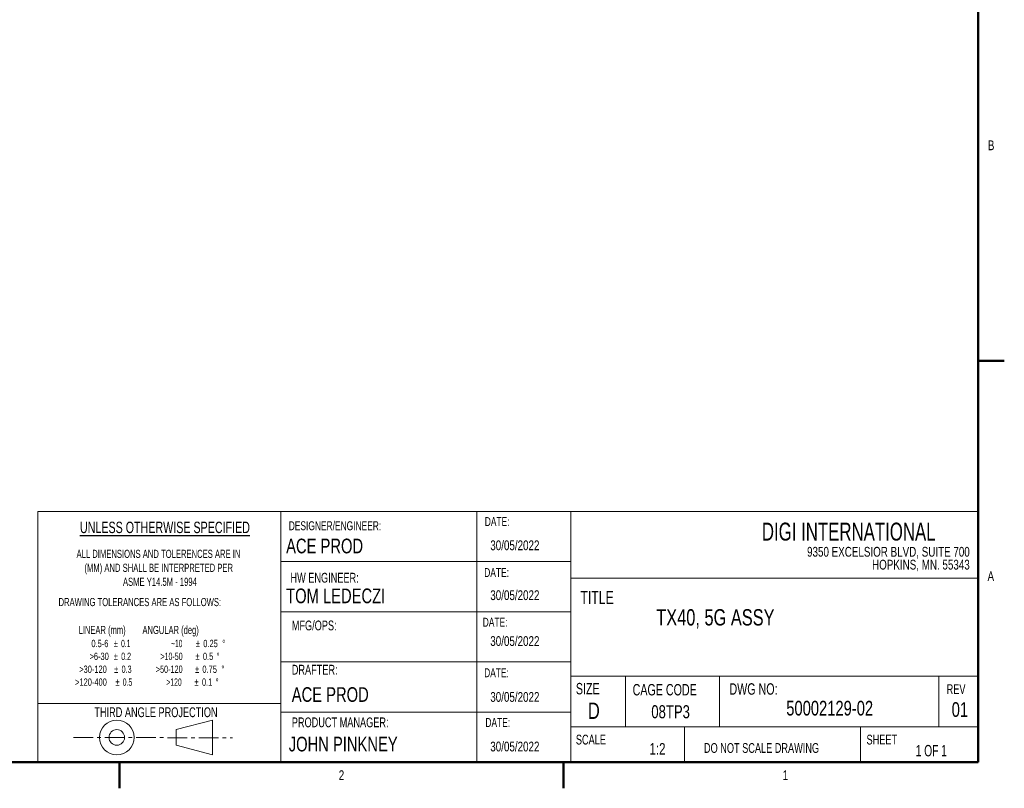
# Model space of a CAD drawing. Header units: millimetres. Extents: x 1 to 863, y 1 to 558.
# Tile 12 of 19: x 543 to 863, y 1 to 250. Entities that reach past the tile are written whole.
import ezdxf

# ---------------------------------------------------------------- set-up
doc = ezdxf.new("R2010")
doc.units = ezdxf.units.MM
doc.linetypes.add('CENTER', pattern=[10.16, 6.35, -1.27, 1.27, -1.27])
doc.layers.add('DIMENSIONS', color=7, linetype='Continuous')
doc.styles.add('SLDTEXTSTYLE0', font='TXT', dxfattribs={"width": 0.7})
doc.styles.add('SLDTEXTSTYLE1', font='TXT', dxfattribs={"width": 0.75})
doc.styles.add('SLDTEXTSTYLE2', font='TXT', dxfattribs={"width": 0.666667})
doc.styles.add('SLDTEXTSTYLE4', font='TXT', dxfattribs={"width": 0.6375})
doc.styles.add('SLDTEXTSTYLE5', font='TXT', dxfattribs={"width": 0.542857})
doc.styles.add('SLDTEXTSTYLE6', font='TXT', dxfattribs={"width": 0.575})
doc.styles.add('SLDTEXTSTYLE7', font='TXT', dxfattribs={"width": 0.590909})
doc.styles.add('SLDTEXTSTYLE8', font='TXT', dxfattribs={"width": 0.556})

msp = doc.modelspace()

# ---------------------------------------------------------------- linework, layer by layer
at = {"color": 7, "linetype": 'Continuous', "lineweight": 50}
for p, q in [((854.052, 549.252), (854.052, 9.548)), ((854.052, 139.7), (862.552, 139.7)), ((854.052, 9.548), (9.548, 9.548)), ((575.733, 9.548), (575.733, 1.048)), ((719.667, 9.548), (719.667, 1.048))]:
    msp.add_line(p, q, dxfattribs=at)
at = {"color": 7, "linetype": 'Continuous', "lineweight": 18}
for p, q in [((854.075, 90.828), (549.275, 90.828)), ((549.275, 9.548), (549.275, 90.828)), ((628.015, 90.828), (628.015, 9.525)), ((691.515, 90.828), (691.515, 9.525)), ((721.995, 90.828), (721.995, 9.525)), ((854.075, 9.548), (854.075, 90.828)), ((628.015, 74.549), (721.995, 74.549)), ((721.995, 69.215), (854.075, 69.215)), ((628.015, 58.293), (721.995, 58.293)), ((628.015, 42.037), (721.995, 42.037)), ((721.995, 37.465), (854.075, 37.465)), ((739.775, 37.465), (739.775, 20.955)), ((770.255, 37.465), (770.255, 20.955)), ((841.375, 37.465), (841.375, 20.955)), ((549.275, 28.575), (628.015, 28.575)), ((628.015, 25.781), (721.995, 25.781)), ((594.103, 20.072), (605.827, 23.196)), ((605.827, 23.196), (605.877, 11.875)), ((594.103, 20.072), (594.102, 15.016)), ((721.995, 20.955), (854.075, 20.955)), ((758.825, 20.955), (758.825, 9.525)), ((815.975, 20.955), (815.975, 9.525)), ((594.102, 15.016), (605.877, 11.875)), ((854.075, 9.548), (549.275, 9.548))]:
    msp.add_line(p, q, dxfattribs=at)
at = {"color": 7, "linetype": 'CENTER', "lineweight": 18}
msp.add_line((560.796, 17.573), (612.314, 17.393), dxfattribs=at)
at = {"color": 7, "linetype": 'Continuous', "lineweight": 18}
for radius in [5.618, 2.52]:
    msp.add_circle((574.839, 17.546), radius, dxfattribs=at)

# ---------------------------------------------------------------- texts
at = {"color": 7, "linetype": 'Continuous', "lineweight": 0}
for s, insert, char_height, attachment_point, style in [('B', (858.278, 211.145), 3.175, 2, 'SLDTEXTSTYLE1'), ('DESIGNER/ENGINEER:', (630.573, 87.64), 2.91042, 1, 'SLDTEXTSTYLE0'), ('DATE:', (694.126, 88.984), 2.9104, 1, 'SLDTEXTSTYLE0'), ('DIGI INTERNATIONAL', (783.956, 87.199), 5.82083, 1, 'SLDTEXTSTYLE0'), ('ACE PROD', (629.732, 82.008), 4.7625, 1, 'SLDTEXTSTYLE1'), ('30/05/2022', (695.914, 81.434), 3.175, 1, 'SLDTEXTSTYLE1'), ('9350 EXCELSIOR BLVD, SUITE 700', (851.352, 79.334), 3.175, 3, 'SLDTEXTSTYLE1'), ('HOPKINS, MN. 55343', (851.354, 75.159), 3.175, 3, 'SLDTEXTSTYLE1'), ('HW ENGINEER:', (631.134, 70.924), 3.175, 1, 'SLDTEXTSTYLE0'), ('DATE:', (693.953, 72.478), 2.9104, 1, 'SLDTEXTSTYLE0'), ('A', (858.175, 71.445), 3.175, 2, 'SLDTEXTSTYLE1'), ('TOM LEDECZI', (629.732, 65.837), 4.7625, 1, 'SLDTEXTSTYLE1'), ('30/05/2022', (695.914, 65.263), 3.175, 1, 'SLDTEXTSTYLE1'), ('TITLE', (725.141, 65.013), 4.2333, 1, 'SLDTEXTSTYLE0'), ('TX40, 5G ASSY', (749.711, 59.137), 5.29167, 1, 'SLDTEXTSTYLE1'), ('MFG/OPS:', (631.561, 55.448), 3.175, 1, 'SLDTEXTSTYLE0'), ('DATE:', (693.46, 56.352), 2.9104, 1, 'SLDTEXTSTYLE0'), ('30/05/2022', (695.914, 50.378), 3.175, 1, 'SLDTEXTSTYLE1'), ('DRAFTER:', (631.561, 41.098), 3.175, 1, 'SLDTEXTSTYLE0'), ('DATE:', (693.925, 39.982), 2.9104, 1, 'SLDTEXTSTYLE0'), ('SIZE', (723.657, 35.214), 3.7042, 1, 'SLDTEXTSTYLE0'), ('DWG NO:', (773.442, 35.107), 3.7042, 1, 'SLDTEXTSTYLE0'), ('ACE PROD', (631.561, 33.842), 4.7625, 1, 'SLDTEXTSTYLE1'), ('30/05/2022', (695.914, 32.267), 3.175, 1, 'SLDTEXTSTYLE1'), ('CAGE CODE', (742.055, 34.871), 3.7042, 1, 'SLDTEXTSTYLE0'), ('REV', (843.855, 34.789), 3.175, 1, 'SLDTEXTSTYLE0'), ('D', (727.575, 28.837), 5.292, 1, 'SLDTEXTSTYLE1'), ('50002129-02', (791.863, 29.421), 4.7625, 1, 'SLDTEXTSTYLE1'), ('01', (845.488, 28.979), 4.7625, 1, 'SLDTEXTSTYLE1'), ('THIRD ANGLE PROJECTION', (587.528, 27.302), 3.175, 2, 'SLDTEXTSTYLE0'), ('08TP3', (754.368, 27.994), 4.2333, 2, 'SLDTEXTSTYLE1'), ('PRODUCT MANAGER:', (631.561, 24.028), 3.175, 1, 'SLDTEXTSTYLE0'), ('DATE:', (694.328, 23.842), 2.9104, 1, 'SLDTEXTSTYLE0'), ('30/05/2022', (695.914, 16.189), 3.175, 1, 'SLDTEXTSTYLE1'), ('SCALE', (723.657, 18.43), 3.175, 1, 'SLDTEXTSTYLE0'), ('SHEET', (817.883, 18.432), 3.175, 1, 'SLDTEXTSTYLE0'), ('1:2', (747.541, 15.711), 3.7042, 1, 'SLDTEXTSTYLE1'), ('DO NOT SCALE DRAWING', (765.189, 15.711), 3.175, 1, 'SLDTEXTSTYLE0'), ('1 OF 1', (833.834, 15.107), 3.7042, 1, 'SLDTEXTSTYLE2'), ('2', (647.668, 6.893), 3.175, 2, 'SLDTEXTSTYLE1'), ('1', (791.601, 6.893), 3.175, 2, 'SLDTEXTSTYLE1')]:
    msp.add_mtext(s, dxfattribs=dict(at, insert=insert, char_height=char_height, attachment_point=attachment_point, style=style))
at = {"layer": 'DIMENSIONS'}
for s, insert, char_height, attachment_point, style in [('\\LUNLESS OTHERWISE SPECIFIED', (590.441, 87.512), 3.70417, 2, 'SLDTEXTSTYLE0'), ('ALL DIMENSIONS AND TOLERENCES ARE IN', (588.341, 78.403), 2.64583, 2, 'SLDTEXTSTYLE0'), ('(MM) AND SHALL BE INTERPRETED PER', (588.423, 73.875), 2.64583, 2, 'SLDTEXTSTYLE0'), ('ASME Y14.5M - 1994', (588.806, 69.347), 2.64583, 2, 'SLDTEXTSTYLE0'), ('DRAWING TOLERANCES ARE AS FOLLOWS:', (555.941, 62.773), 2.64583, 1, 'SLDTEXTSTYLE0'), ('LINEAR (mm)        ANGULAR (deg)', (562.452, 53.717), 2.64583, 1, 'SLDTEXTSTYLE4'), ('0.5-6', (566.595, 49.201), 2.3813, 1, 'SLDTEXTSTYLE0'), ('%%p', (573.836, 49.201), 2.3813, 1, 'SLDTEXTSTYLE0'), ('0.1                      ~10', (576.23, 49.201), 2.38125, 1, 'SLDTEXTSTYLE5'), ('%%p', (600.471, 49.201), 2.3813, 1, 'SLDTEXTSTYLE0'), ('0.25', (602.865, 49.201), 2.3813, 1, 'SLDTEXTSTYLE0'), ('%%d', (609.025, 49.201), 2.3813, 1, 'SLDTEXTSTYLE0'), ('>6-30', (565.987, 45.026), 2.3813, 1, 'SLDTEXTSTYLE0'), ('%%p', (573.871, 45.026), 2.3813, 1, 'SLDTEXTSTYLE0'), ('0.2               >10-50', (576.266, 45.026), 2.38125, 1, 'SLDTEXTSTYLE6'), ('%%p', (600.356, 45.026), 2.3813, 1, 'SLDTEXTSTYLE0'), ('0.5', (602.75, 45.026), 2.3813, 1, 'SLDTEXTSTYLE0'), ('%%d', (607.195, 45.026), 2.3813, 1, 'SLDTEXTSTYLE0'), ('>30-120', (562.638, 40.851), 2.3813, 1, 'SLDTEXTSTYLE0'), ('%%p', (573.973, 40.851), 2.3813, 1, 'SLDTEXTSTYLE0'), ('0.3            >50-120', (576.367, 40.851), 2.38125, 1, 'SLDTEXTSTYLE7'), ('%%p', (600.175, 40.851), 2.3813, 1, 'SLDTEXTSTYLE0'), ('0.75', (602.57, 40.851), 2.3813, 1, 'SLDTEXTSTYLE0'), ('%%d', (608.73, 40.851), 2.3813, 1, 'SLDTEXTSTYLE0'), ('>120-400', (561.299, 36.676), 2.3813, 1, 'SLDTEXTSTYLE0'), ('%%p', (574.356, 36.676), 2.3813, 1, 'SLDTEXTSTYLE0'), ('0.5                  >120', (576.751, 36.676), 2.38125, 1, 'SLDTEXTSTYLE8'), ('%%p', (600.043, 36.676), 2.3813, 1, 'SLDTEXTSTYLE0'), ('0.1', (602.437, 36.676), 2.3813, 1, 'SLDTEXTSTYLE0'), ('%%d', (606.882, 36.676), 2.3813, 1, 'SLDTEXTSTYLE0'), ('JOHN PINKNEY', (630.581, 17.764), 4.7625, 1, 'SLDTEXTSTYLE1')]:
    msp.add_mtext(s, dxfattribs=dict(at, insert=insert, char_height=char_height, attachment_point=attachment_point, style=style))

doc.saveas('drawing.dxf')
